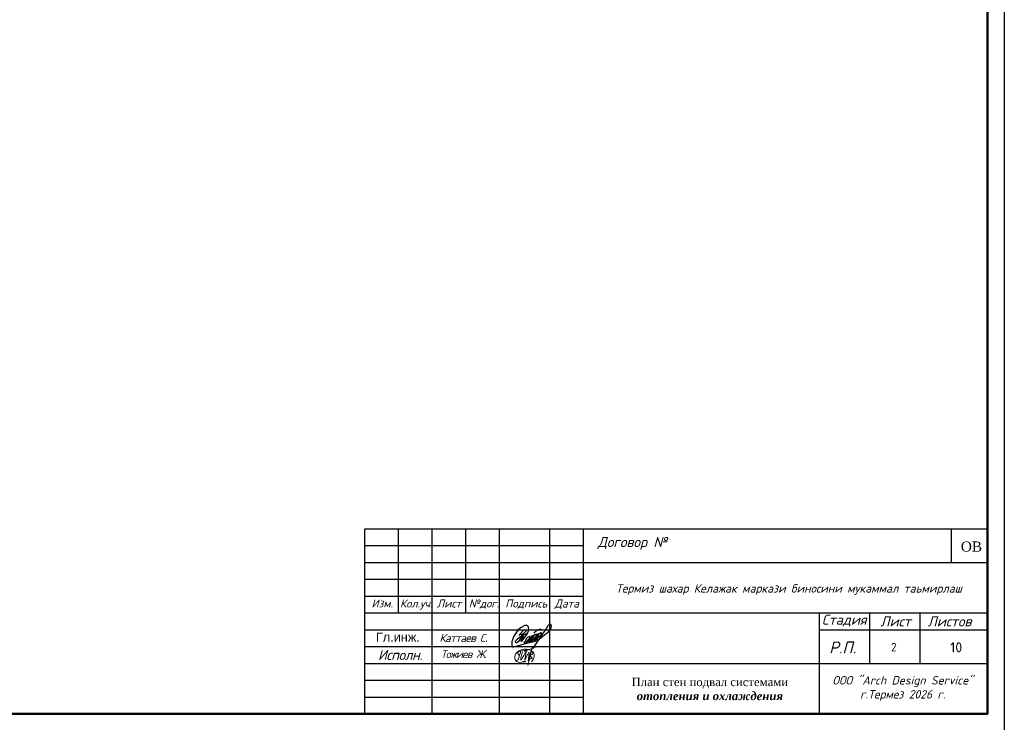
# Model space of a CAD drawing. Header units: inches. Extents: x 8001 to 766003, y -84601 to 563258.
# Tile 104 of 169: x 224263 to 253506, y 476023 to 496898. Entities that reach past the tile are written whole.
import ezdxf

# ---------------------------------------------------------------- set-up
doc = ezdxf.new("R2010")
doc.units = ezdxf.units.IN
doc.header["$MEASUREMENT"] = 0
for name, color, linetype, lineweight in [('_0', 7, 'Continuous', 15), ('ПЛАН', 250, 'Continuous', 30), ('текст', 7, 'Continuous', 25), ('ФВС-3', 7, 'Continuous', 25)]:
    doc.layers.add(name, color=color, linetype=linetype, lineweight=lineweight)
doc.layers.add('liniya', color=7, linetype='Continuous')
doc.styles.add('MyStyle', font='isocpeur.ttf', dxfattribs={"height": 400})
doc.styles.add('OOO-Kazar', font='txt')
doc.styles.add('seviyorum', font='times.ttf')
doc.styles.get("Standard").update_dxf_attribs({"font": 'arial.ttf'})
doc.styles.add('TIMES', font='times.ttf')

# ---------------------------------------------------------------- blocks, each defined once
blk = doc.blocks.new('gfnfd')
at = {"layer": '_0', "color": 5, "ltscale": 100}
for points in [[(6520817.7, 2413293.9), (6520848.3, 2413293.6)], [(6520801, 2413191.6), (6520834.5, 2413191.6)]]:
    blk.add_lwpolyline(points, dxfattribs=at)
blk.add_arc((6518800.2, 2413812.4), 2051.1, 342.79532, 345.32891, dxfattribs=at)
for points in [[(6520891.3, 2413186), (6520915, 2413229.1), (6520915.3, 2413268.7), (6520745.7, 2413281.4), (6520730.3, 2413208), (6520826.7, 2413172.7)], [(6520765.3, 2413254.6), (6520754.2, 2413268.5), (6520847.3, 2413304.6), (6520939, 2413338.6)], [(6520800.2, 2413285.4), (6520787, 2413204.9), (6520836.4, 2413284.7), (6520823.2, 2413202), (6520865.6, 2413283.3), (6520858, 2413196.4), (6520894.9, 2413321.6), (6520855, 2413150)], [(6520759.5, 2413205.7), (6520745.6, 2413203.3)], [(6520887.9, 2413287.6), (6520900.4, 2413265.9), (6520878.9, 2413249.6), (6520895.2, 2413224), (6520870, 2413212.6), (6520870.2, 2413206.7)]]:
    blk.add_spline(points, degree=3, dxfattribs=at)
blk = doc.blocks.new('rrwerewrewrewrew')
at = {"color": 5}
for points in [[(387872, 564817), (385461, 560165, 0.5555675), (386382, 560107), (391670, 566719), (392907, 570003, 0.1652467), (392907, 572723, 0.4373519), (390680, 575054, 0.1925367), (387853, 574100), (386571, 573489), (385290, 572586), (383117, 570710), (380078, 566719), (378699, 564105), (377285, 560326), (377078, 559578, 0.0785228), (377003, 555809, 0.2301942), (377694, 554621, 0.0887128), (377781, 554616, 0.0887128), (379419, 554812, 0.0887128), (381084, 555304), (390088, 557920), (399004, 560086), (402154, 561376)], [(387980, 570424), (385421, 567493, 0.2289988), (385508, 566433, 0.4148871), (386276, 566280), (387929, 567230), (391574, 570827), (387929, 567230), (383602, 559965), (381685, 558391), (380818, 558391), (380448, 559062), (380582, 559876), (380932, 560780), (382245, 562139), (384351, 563843), (392166, 568035)], [(390507, 558635), (395529, 562210), (397057, 563852), (397766, 564614), (397257, 565308), (395804, 564684), (393930, 562390), (393187, 560845, 0.2425571), (393041, 559580, 0.403283), (393704, 559264), (399431, 563972), (400603, 565962), (400228, 566548), (398635, 565939), (397633, 564795), (395782, 562481), (395782, 560295), (396385, 560295), (399478, 562450), (401915, 565049, 0.0481341), (402290, 566969, 0.1195267), (400636, 565910), (398470, 562543), (398470, 560904), (398892, 560600), (405033, 566245, 0.1215434), (405033, 567557, 0.358457), (404400, 567908, 0.1500372), (402713, 566737), (401915, 565049), (401358, 564455, 0.1033271), (401119, 561843, 0.5753384), (401471, 561164, 0.1529521), (402959, 561934), (404869, 563552), (412161, 569153), (414224, 572291), (414531, 574421), (414044, 575728), (413253, 576151), (412242, 575691), (411129, 574552), (409777, 572512), (406098, 567138), (396979, 553520)], [(398349, 567683, -0.1723995), (399516, 569357, -0.0937472), (402528, 571150, -0.2781187), (405794, 570727)], [(393348, 564247, 0.1582973), (390735, 562114), (389962, 560238), (388831, 559169, 0.4981733), (388831, 558274, 0.2094685), (389828, 557885), (393236, 561652), (394204, 563658, 0.4643233), (393929, 564350), (393348, 564299), (393348, 564247)]]:
    blk.add_lwpolyline(points, format="xyb", dxfattribs=at)
blk.add_lwpolyline([(385421, 567493), (383513, 565557)], dxfattribs=at)

msp = doc.modelspace()

# ---------------------------------------------------------------- linework, layer by layer
at = {"color": 7, "linetype": 'Continuous'}
for p, q in [((234510.55, 481772.808), (253010.55, 481772.808)), ((234510.55, 476272.808), (234510.55, 481772.808)), ((235510.55, 479272.808), (235510.55, 481772.808)), ((236510.55, 476272.808), (236510.55, 481772.808)), ((237510.55, 479272.808), (237510.55, 481772.808)), ((238510.55, 476272.808), (238510.55, 481772.808)), ((240010.55, 476272.808), (240010.55, 481772.808)), ((241010.55, 476272.808), (241010.55, 481772.808)), ((241010.55, 480772.808), (253010.55, 480772.808)), ((234510.55, 479772.808), (241010.55, 479772.808)), ((234510.55, 479272.808), (241010.55, 479272.808)), ((241010.55, 479272.808), (253010.55, 479272.808)), ((248010.55, 479272.808), (248010.55, 476272.808)), ((249510.55, 477772.808), (249510.55, 479272.808)), ((251004.713, 477772.808), (251004.713, 479272.808)), ((248010.55, 478772.808), (253010.55, 478772.808)), ((241010.55, 477772.808), (253010.55, 477772.808))]:
    msp.add_line(p, q, dxfattribs=at)
at = {"linetype": 'ByBlock', "ltscale": 0.1}
msp.add_line((251930.551, 481772.808), (251930.551, 480772.808), dxfattribs=at)
msp.add_lwpolyline([(234510.55, 481772.808), (253010.55, 481772.808), (253010.55, 476272.808), (234510.55, 476272.808)], close=True, dxfattribs=at)
at = {"color": 7, "linetype": 'Continuous'}
for points in [[(234510.55, 481272.808), (241010.55, 481272.808)], [(234510.55, 480772.808), (241010.55, 480772.808)], [(234510.55, 480272.808), (241010.55, 480272.808)], [(234510.55, 478772.808), (241010.55, 478772.808)], [(234510.55, 478272.808), (241010.55, 478272.808)], [(234510.55, 477772.808), (241010.55, 477772.808)], [(234510.55, 477272.808), (241010.55, 477272.808)], [(234510.55, 476772.808), (241010.55, 476772.808)]]:
    msp.add_lwpolyline(points, dxfattribs=at)
at = {"layer": 'ПЛАН', "color": 0}
msp.add_lwpolyline([(189105.77, 517772.808), (253505.77, 517772.808), (253505.77, 475772.808), (189105.77, 475772.808)], close=True, dxfattribs=at)
at = {"layer": 'ПЛАН', "color": 0, "lineweight": 50}
msp.add_lwpolyline([(191105.77, 517272.808), (253005.77, 517272.808), (253005.77, 476272.808), (191105.77, 476272.808)], close=True, dxfattribs=at)

# ---------------------------------------------------------------- block references
at = {"color": 6, "xscale": 0.03125, "yscale": 0.03125, "zscale": 0.03125}
msp.add_blockref('rrwerewrewrewrew', (227098.913, 460933.003), dxfattribs=at)
at = {"layer": '_0', "xscale": 3, "yscale": 3, "zscale": 3}
msp.add_blockref('gfnfd', (-19323208.783, -6761742.825), dxfattribs=at)

# ---------------------------------------------------------------- texts
at = {"insert": (236730.55, 478528.123), "char_height": 240, "width": 2180, "attachment_point": 4}
msp.add_mtext('{\\fISOCPEUR|b0|i1|c204|p34;\\T0.9;Каттаев С}.', dxfattribs=at)
at = {"attachment_point": 1, "style": 'MyStyle'}
for s, width, insert, char_height in [('2', 541.26649, (250142.043, 478381.02), 250), ('10', 968.8472, (251900.645, 478400.619), 300)]:
    msp.add_mtext_dynamic_manual_height_columns(s, width=width, gutter_width=1250, heights=[0], dxfattribs=dict(at, insert=insert, char_height=char_height))
at = {"transparency": 33554687, "insert": (244760.5, 477012.5), "char_height": 250, "width": 8416.7487, "attachment_point": 5, "style": 'TIMES'}
msp.add_mtext('План стен подвал системами\\P{\\fTimes New Roman|b1|i1|c204|p18;\\C256;\\c0;отопления и охлаждения}', dxfattribs=at)
at = {"layer": 'liniya', "insert": (234842.565, 478690.683), "char_height": 270, "width": 1161.89216, "attachment_point": 1}
msp.add_mtext('Гл.инж.', dxfattribs=at)
at = {"layer": 'текст', "color": 0, "style": 'seviyorum'}
msp.add_text('ОВ', height=300, dxfattribs=at).set_placement((252214.661, 481094.946))
at = {"layer": 'ФВС-3', "color": 0, "linetype": 'Continuous', "lineweight": 5, "style": 'OOO-Kazar'}
for s, insert, char_height, attachment_point in [('{\\fISOCPEUR|b0|i1|c204|p34;Договор №}', (242461.026, 481147.892), 300, 8), ('{\\fISOCPEUR|b0|i1|c204|p34;Изм.}', (235029.906, 479673.237), 240, 2), ('{\\fISOCPEUR|b0|i1|c204|p34;Кол.уч.}', (236041.941, 479673.237), 240, 2), ('{\\fISOCPEUR|b0|i1|c204|p34;Лист}', (237014.04, 479673.237), 240, 2), ('{\\fISOCPEUR|b0|i1|c204|p34;№дог.}', (238049.931, 479673.237), 240, 2), ('{\\fISOCPEUR|b0|i1|c204|p34;Подпись}', (239307.016, 479673.237), 240, 2), ('{\\fISOCPEUR|b0|i1|c204|p34;Дата}', (240511.658, 479673.237), 240, 2), ('{\\fISOCPEUR|b0|i1|c204|p34;Стадия}', (248751.687, 478872.808), 300, 8), ('{\\fISOCPEUR|b0|i1|c204|p34;Лист }', (250275.907, 478872.808), 300, 8), ('{\\fISOCPEUR|b0|i1|c204|p34;Листов }', (251879.914, 478872.808), 300, 8), ('{\\fISOCPEUR|b0|i1|c204|p34;Р.П.}', (248706.419, 478072.808), 350, 8), ('{\\fISOCPEUR|b0|i1|c204|p34;\\T0.95;Исполн.}', (235562.407, 478176.557), 300, 2)]:
    msp.add_mtext(s, dxfattribs=dict(at, insert=insert, char_height=char_height, attachment_point=attachment_point))
at = {"layer": 'ФВС-3', "linetype": 'Continuous', "lineweight": 5, "style": 'OOO-Kazar'}
for s, insert, char_height, attachment_point in [('{\\fISOCPEUR|b0|i1|c204|p34;Термиз шахар Келажак маркази биносини мукаммал таьмирлаш\\P  }', (247110.211, 479391.395), 250, 8), ('{\\fISOCPEUR|b0|i1|c204|p34;\\T0.9;Тожиев Ж.}', (237445.363, 478159.578), 230, 2), ('{\\fISOCPEUR|b0|i1|c204|p34;ООО "Arch Design Service"\\Pг.Термез 20\\fISOCPEUR|b0|i1|c0|p34;26\\fISOCPEUR|b0|i1|c204|p34; г.\\P  }', (250489.443, 476243.961), 250, 8)]:
    msp.add_mtext(s, dxfattribs=dict(at, insert=insert, char_height=char_height, attachment_point=attachment_point))

doc.saveas('drawing.dxf')
